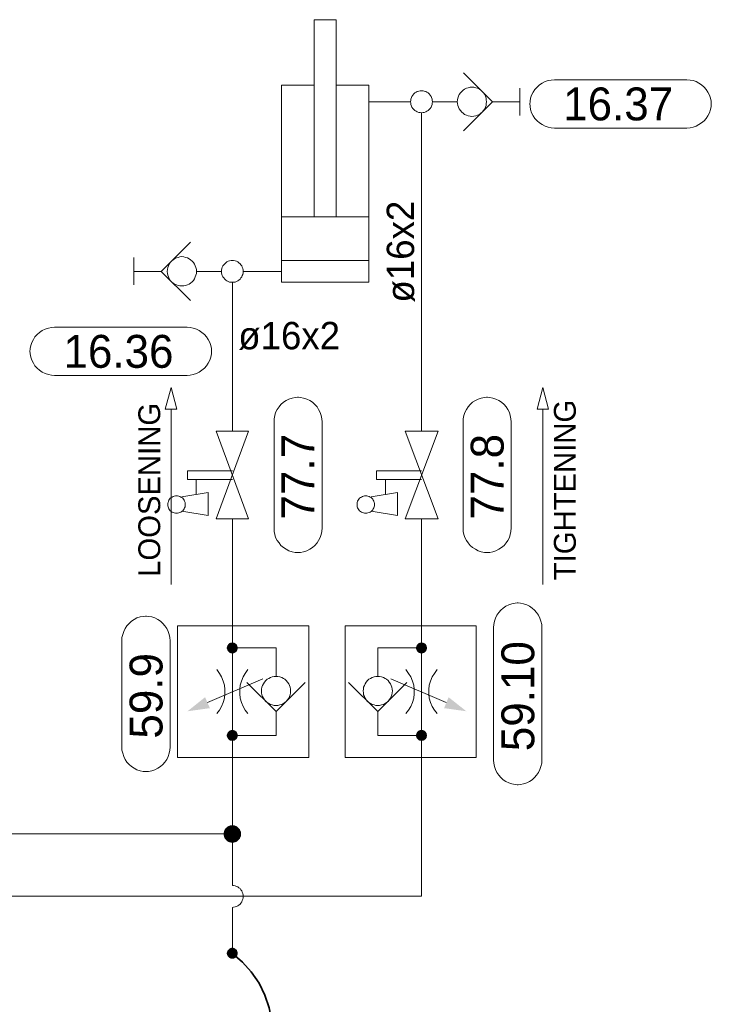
# Model space of a CAD drawing. Header units: millimetres. Extents: x 0 to 138, y 0 to 47.
# Tile 98 of 165: x 23.34 to 25.33, y 34.02 to 36.85. Entities that reach past the tile are written whole.
import ezdxf

# ---------------------------------------------------------------- set-up
doc = ezdxf.new("R2010")
doc.units = ezdxf.units.MM
for name, color, linetype in [('PDF_Geomertry', 7, 'Continuous'), ('PDF_Solid Fills', 7, 'Continuous'), ('PDF_Text', 7, 'Continuous')]:
    doc.layers.add(name, color=color, linetype=linetype)
doc.styles.add('PDF Arial', font='txt')

msp = doc.modelspace()

# ---------------------------------------------------------------- hatches: boundary and pattern name
at = {"layer": 'PDF_Solid Fills', "transparency": 33554559}
for points in [[(23.9515, 35.0438), (23.9354, 35.0457), (23.9363, 35.0479)], [(23.9515, 35.0438), (23.9354, 35.0438), (23.9354, 35.0457)], [(23.9515, 35.0438), (23.9354, 35.0415), (23.9354, 35.0438)], [(23.9515, 35.0438), (23.9363, 35.0396), (23.9354, 35.0415)], [(23.9515, 35.0438), (23.9363, 35.0479), (23.9368, 35.0499)], [(23.9515, 35.0438), (23.9368, 35.0374), (23.9363, 35.0396)], [(23.9515, 35.0438), (23.9368, 35.0499), (23.9376, 35.0513)], [(23.9515, 35.0438), (23.9376, 35.036), (23.9368, 35.0374)], [(23.9515, 35.0438), (23.9376, 35.0513), (23.939, 35.0535)], [(23.9515, 35.0438), (23.939, 35.034), (23.9376, 35.036)], [(23.9515, 35.0438), (23.939, 35.0535), (23.9404, 35.0549)], [(23.9515, 35.0438), (23.9404, 35.0326), (23.939, 35.034)], [(23.9515, 35.0438), (23.9404, 35.0549), (23.9418, 35.0563)], [(23.9515, 35.0438), (23.9418, 35.0313), (23.9404, 35.0326)], [(23.9515, 35.0438), (23.9418, 35.0563), (23.9432, 35.0576)], [(23.9515, 35.0438), (23.9432, 35.0299), (23.9418, 35.0313)], [(23.9515, 35.0438), (23.9432, 35.0576), (23.9451, 35.0582)], [(23.9515, 35.0438), (23.9451, 35.029), (23.9432, 35.0299)], [(23.9515, 35.0438), (23.9451, 35.0582), (23.9474, 35.059)], [(23.9515, 35.0438), (23.9474, 35.0285), (23.9451, 35.029)], [(23.9515, 35.0438), (23.9474, 35.059), (23.9493, 35.059)], [(23.9515, 35.0438), (23.9493, 35.0285), (23.9474, 35.0285)], [(23.9515, 35.0438), (23.9493, 35.059), (23.9515, 35.0596)], [(23.9515, 35.0438), (23.9515, 35.0276), (23.9493, 35.0285)], [(23.9515, 35.0438), (23.9515, 35.0596), (23.9535, 35.059)], [(23.9515, 35.0438), (23.9549, 35.059), (23.9571, 35.0582)], [(23.9515, 35.0438), (23.9535, 35.059), (23.9549, 35.059)], [(23.9515, 35.0438), (23.9571, 35.0582), (23.959, 35.0576)], [(23.9515, 35.0438), (23.959, 35.0576), (23.9604, 35.0563)], [(23.9515, 35.0438), (23.9604, 35.0563), (23.9626, 35.0549)], [(23.9515, 35.0438), (23.9626, 35.0549), (23.964, 35.0535)], [(23.9515, 35.0438), (23.964, 35.0535), (23.9646, 35.0513)], [(23.9515, 35.0438), (23.9646, 35.0513), (23.9654, 35.0499)], [(23.9515, 35.0438), (23.9654, 35.0499), (23.966, 35.0479)], [(23.9515, 35.0438), (23.966, 35.0479), (23.9668, 35.0457)], [(23.9515, 35.0438), (23.9668, 35.0457), (23.9668, 35.0438)], [(23.9515, 35.0438), (23.9535, 35.0285), (23.9515, 35.0276)], [(23.9515, 35.0438), (23.9549, 35.0285), (23.9535, 35.0285)], [(23.9515, 35.0438), (23.9571, 35.029), (23.9549, 35.0285)], [(23.9515, 35.0438), (23.959, 35.0299), (23.9571, 35.029)], [(23.9515, 35.0438), (23.9604, 35.0313), (23.959, 35.0299)], [(23.9515, 35.0438), (23.9626, 35.0326), (23.9604, 35.0313)], [(23.9515, 35.0438), (23.964, 35.034), (23.9626, 35.0326)], [(23.9515, 35.0438), (23.9646, 35.036), (23.964, 35.034)], [(23.9515, 35.0438), (23.9654, 35.0374), (23.9646, 35.036)], [(23.9515, 35.0438), (23.966, 35.0396), (23.9654, 35.0374)], [(23.9515, 35.0438), (23.9668, 35.0415), (23.966, 35.0396)], [(23.9515, 35.0438), (23.9668, 35.0438), (23.9668, 35.0415)], [(24.4951, 35.0438), (24.4793, 35.0457), (24.4799, 35.0479)], [(24.4951, 35.0438), (24.4793, 35.0438), (24.4793, 35.0457)], [(24.4951, 35.0438), (24.4793, 35.0415), (24.4793, 35.0438)], [(24.4951, 35.0438), (24.4799, 35.0396), (24.4793, 35.0415)], [(24.4951, 35.0438), (24.4799, 35.0479), (24.4807, 35.0499)], [(24.4951, 35.0438), (24.4807, 35.0374), (24.4799, 35.0396)], [(24.4951, 35.0438), (24.4807, 35.0499), (24.4812, 35.0513)], [(24.4951, 35.0438), (24.4812, 35.036), (24.4807, 35.0374)], [(24.4951, 35.0438), (24.4812, 35.0513), (24.4826, 35.0535)], [(24.4951, 35.0438), (24.4826, 35.034), (24.4812, 35.036)], [(24.4951, 35.0438), (24.4826, 35.0535), (24.484, 35.0549)], [(24.4951, 35.0438), (24.484, 35.0326), (24.4826, 35.034)], [(24.4951, 35.0438), (24.484, 35.0549), (24.4854, 35.0563)], [(24.4951, 35.0438), (24.4854, 35.0313), (24.484, 35.0326)], [(24.4951, 35.0438), (24.4854, 35.0563), (24.4868, 35.0576)], [(24.4951, 35.0438), (24.4868, 35.0299), (24.4854, 35.0313)], [(24.4951, 35.0438), (24.4868, 35.0576), (24.489, 35.0582)], [(24.4951, 35.0438), (24.489, 35.029), (24.4868, 35.0299)], [(24.4951, 35.0438), (24.489, 35.0582), (24.491, 35.059)], [(24.4951, 35.0438), (24.491, 35.0285), (24.489, 35.029)], [(24.4951, 35.0438), (24.491, 35.059), (24.4932, 35.059)], [(24.4951, 35.0438), (24.4932, 35.0285), (24.491, 35.0285)], [(24.4951, 35.0438), (24.4932, 35.059), (24.4951, 35.0596)], [(24.4951, 35.0438), (24.4951, 35.0276), (24.4932, 35.0285)], [(24.4951, 35.0438), (24.4951, 35.0596), (24.4974, 35.059)], [(24.4951, 35.0438), (24.4988, 35.059), (24.5007, 35.0582)], [(24.4951, 35.0438), (24.4974, 35.059), (24.4988, 35.059)], [(24.4951, 35.0438), (24.5007, 35.0582), (24.5029, 35.0576)], [(24.4951, 35.0438), (24.5029, 35.0576), (24.5043, 35.0563)], [(24.4951, 35.0438), (24.5043, 35.0563), (24.5063, 35.0549)], [(24.4951, 35.0438), (24.5063, 35.0549), (24.5076, 35.0535)], [(24.4951, 35.0438), (24.5076, 35.0535), (24.5085, 35.0513)], [(24.4951, 35.0438), (24.5085, 35.0513), (24.5099, 35.0499)], [(24.4951, 35.0438), (24.5099, 35.0499), (24.5099, 35.0479)], [(24.4951, 35.0438), (24.5099, 35.0479), (24.5104, 35.0457)], [(24.4951, 35.0438), (24.5104, 35.0457), (24.5104, 35.0438)], [(24.4951, 35.0438), (24.4974, 35.0285), (24.4951, 35.0276)], [(24.4951, 35.0438), (24.4988, 35.0285), (24.4974, 35.0285)], [(24.4951, 35.0438), (24.5007, 35.029), (24.4988, 35.0285)], [(24.4951, 35.0438), (24.5029, 35.0299), (24.5007, 35.029)], [(24.4951, 35.0438), (24.5043, 35.0313), (24.5029, 35.0299)], [(24.4951, 35.0438), (24.5063, 35.0326), (24.5043, 35.0313)], [(24.4951, 35.0438), (24.5076, 35.034), (24.5063, 35.0326)], [(24.4951, 35.0438), (24.5085, 35.036), (24.5076, 35.034)], [(24.4951, 35.0438), (24.5099, 35.0374), (24.5085, 35.036)], [(24.4951, 35.0438), (24.5099, 35.0396), (24.5099, 35.0374)], [(24.4951, 35.0438), (24.5104, 35.0415), (24.5099, 35.0396)], [(24.4951, 35.0438), (24.5104, 35.0438), (24.5104, 35.0415)], [(23.9515, 34.7924), (23.9354, 34.7943), (23.9363, 34.7965)], [(23.9515, 34.7924), (23.9354, 34.7924), (23.9354, 34.7943)], [(23.9515, 34.7924), (23.9354, 34.7901), (23.9354, 34.7924)], [(23.9515, 34.7924), (23.9363, 34.7882), (23.9354, 34.7901)], [(23.9515, 34.7924), (23.9363, 34.7965), (23.9368, 34.7985)], [(23.9515, 34.7924), (23.9368, 34.786), (23.9363, 34.7882)], [(23.9515, 34.7924), (23.9368, 34.7985), (23.9376, 34.7999)], [(23.9515, 34.7924), (23.9376, 34.7846), (23.9368, 34.786)], [(23.9515, 34.7924), (23.9376, 34.7999), (23.939, 34.8021)], [(23.9515, 34.7924), (23.939, 34.7826), (23.9376, 34.7846)], [(23.9515, 34.7924), (23.939, 34.8021), (23.9404, 34.8035)], [(23.9515, 34.7924), (23.9404, 34.7813), (23.939, 34.7826)], [(23.9515, 34.7924), (23.9404, 34.8035), (23.9418, 34.8049)], [(23.9515, 34.7924), (23.9418, 34.7799), (23.9404, 34.7813)], [(23.9515, 34.7924), (23.9418, 34.8049), (23.9432, 34.8063)], [(23.9515, 34.7924), (23.9432, 34.7785), (23.9418, 34.7799)], [(23.9515, 34.7924), (23.9432, 34.8063), (23.9451, 34.8068)], [(23.9515, 34.7924), (23.9451, 34.7776), (23.9432, 34.7785)], [(23.9515, 34.7924), (23.9451, 34.8068), (23.9474, 34.8076)], [(23.9515, 34.7924), (23.9474, 34.7771), (23.9451, 34.7776)], [(23.9515, 34.7924), (23.9474, 34.8076), (23.9493, 34.8076)], [(23.9515, 34.7924), (23.9493, 34.7771), (23.9474, 34.7771)], [(23.9515, 34.7924), (23.9493, 34.8076), (23.9515, 34.8082)], [(23.9515, 34.7924), (23.9515, 34.7763), (23.9493, 34.7771)], [(23.9515, 34.7924), (23.9515, 34.8082), (23.9535, 34.8076)], [(23.9515, 34.7924), (23.9549, 34.8076), (23.9571, 34.8068)], [(23.9515, 34.7924), (23.9535, 34.8076), (23.9549, 34.8076)], [(23.9515, 34.7924), (23.9571, 34.8068), (23.959, 34.8063)], [(23.9515, 34.7924), (23.959, 34.8063), (23.9604, 34.8049)], [(23.9515, 34.7924), (23.9604, 34.8049), (23.9626, 34.8035)], [(23.9515, 34.7924), (23.9626, 34.8035), (23.964, 34.8021)], [(23.9515, 34.7924), (23.964, 34.8021), (23.9646, 34.7999)], [(23.9515, 34.7924), (23.9646, 34.7999), (23.9654, 34.7985)], [(23.9515, 34.7924), (23.9654, 34.7985), (23.966, 34.7965)], [(23.9515, 34.7924), (23.966, 34.7965), (23.9668, 34.7943)], [(23.9515, 34.7924), (23.9668, 34.7943), (23.9668, 34.7924)], [(23.9515, 34.7924), (23.9535, 34.7771), (23.9515, 34.7763)], [(23.9515, 34.7924), (23.9549, 34.7771), (23.9535, 34.7771)], [(23.9515, 34.7924), (23.9571, 34.7776), (23.9549, 34.7771)], [(23.9515, 34.7924), (23.959, 34.7785), (23.9571, 34.7776)], [(23.9515, 34.7924), (23.9604, 34.7799), (23.959, 34.7785)], [(23.9515, 34.7924), (23.9626, 34.7813), (23.9604, 34.7799)], [(23.9515, 34.7924), (23.964, 34.7826), (23.9626, 34.7813)], [(23.9515, 34.7924), (23.9646, 34.7846), (23.964, 34.7826)], [(23.9515, 34.7924), (23.9654, 34.786), (23.9646, 34.7846)], [(23.9515, 34.7924), (23.966, 34.7882), (23.9654, 34.786)], [(23.9515, 34.7924), (23.9668, 34.7901), (23.966, 34.7882)], [(23.9515, 34.7924), (23.9668, 34.7924), (23.9668, 34.7901)], [(24.4951, 34.7924), (24.4793, 34.7943), (24.4799, 34.7965)], [(24.4951, 34.7924), (24.4793, 34.7924), (24.4793, 34.7943)], [(24.4951, 34.7924), (24.4793, 34.7901), (24.4793, 34.7924)], [(24.4951, 34.7924), (24.4799, 34.7882), (24.4793, 34.7901)], [(24.4951, 34.7924), (24.4799, 34.7965), (24.4807, 34.7985)], [(24.4951, 34.7924), (24.4807, 34.786), (24.4799, 34.7882)], [(24.4951, 34.7924), (24.4807, 34.7985), (24.4812, 34.7999)], [(24.4951, 34.7924), (24.4812, 34.7846), (24.4807, 34.786)], [(24.4951, 34.7924), (24.4812, 34.7999), (24.4826, 34.8021)], [(24.4951, 34.7924), (24.4826, 34.7826), (24.4812, 34.7846)], [(24.4951, 34.7924), (24.4826, 34.8021), (24.484, 34.8035)], [(24.4951, 34.7924), (24.484, 34.7813), (24.4826, 34.7826)], [(24.4951, 34.7924), (24.484, 34.8035), (24.4854, 34.8049)], [(24.4951, 34.7924), (24.4854, 34.7799), (24.484, 34.7813)], [(24.4951, 34.7924), (24.4854, 34.8049), (24.4868, 34.8063)], [(24.4951, 34.7924), (24.4868, 34.7785), (24.4854, 34.7799)], [(24.4951, 34.7924), (24.4868, 34.8063), (24.489, 34.8068)], [(24.4951, 34.7924), (24.489, 34.7776), (24.4868, 34.7785)], [(24.4951, 34.7924), (24.489, 34.8068), (24.491, 34.8076)], [(24.4951, 34.7924), (24.491, 34.7771), (24.489, 34.7776)], [(24.4951, 34.7924), (24.491, 34.8076), (24.4932, 34.8076)], [(24.4951, 34.7924), (24.4932, 34.7771), (24.491, 34.7771)], [(24.4951, 34.7924), (24.4932, 34.8076), (24.4951, 34.8082)], [(24.4951, 34.7924), (24.4951, 34.7763), (24.4932, 34.7771)], [(24.4951, 34.7924), (24.4951, 34.8082), (24.4974, 34.8076)], [(24.4951, 34.7924), (24.4988, 34.8076), (24.5007, 34.8068)], [(24.4951, 34.7924), (24.4974, 34.8076), (24.4988, 34.8076)], [(24.4951, 34.7924), (24.5007, 34.8068), (24.5029, 34.8063)], [(24.4951, 34.7924), (24.5029, 34.8063), (24.5043, 34.8049)], [(24.4951, 34.7924), (24.5043, 34.8049), (24.5063, 34.8035)], [(24.4951, 34.7924), (24.5063, 34.8035), (24.5076, 34.8021)], [(24.4951, 34.7924), (24.5076, 34.8021), (24.5085, 34.7999)], [(24.4951, 34.7924), (24.5085, 34.7999), (24.5099, 34.7985)], [(24.4951, 34.7924), (24.5099, 34.7985), (24.5099, 34.7965)], [(24.4951, 34.7924), (24.5099, 34.7965), (24.5104, 34.7943)], [(24.4951, 34.7924), (24.5104, 34.7943), (24.5104, 34.7924)], [(24.4951, 34.7924), (24.4974, 34.7771), (24.4951, 34.7763)], [(24.4951, 34.7924), (24.4988, 34.7771), (24.4974, 34.7771)], [(24.4951, 34.7924), (24.5007, 34.7776), (24.4988, 34.7771)], [(24.4951, 34.7924), (24.5029, 34.7785), (24.5007, 34.7776)], [(24.4951, 34.7924), (24.5043, 34.7799), (24.5029, 34.7785)], [(24.4951, 34.7924), (24.5063, 34.7813), (24.5043, 34.7799)], [(24.4951, 34.7924), (24.5076, 34.7826), (24.5063, 34.7813)], [(24.4951, 34.7924), (24.5085, 34.7846), (24.5076, 34.7826)], [(24.4951, 34.7924), (24.5099, 34.786), (24.5085, 34.7846)], [(24.4951, 34.7924), (24.5099, 34.7882), (24.5099, 34.786)], [(24.4951, 34.7924), (24.5104, 34.7901), (24.5099, 34.7882)], [(24.4951, 34.7924), (24.5104, 34.7924), (24.5104, 34.7901)], [(23.9515, 34.5096), (23.9312, 34.5249), (23.9335, 34.5271)], [(23.9515, 34.5096), (23.9335, 34.5271), (23.9363, 34.529)], [(23.9515, 34.5096), (23.9363, 34.529), (23.9382, 34.5313)], [(23.9515, 34.5096), (23.9382, 34.5313), (23.9418, 34.5326)], [(23.9515, 34.5096), (23.9418, 34.5326), (23.9446, 34.534)], [(23.9515, 34.5096), (23.9446, 34.534), (23.9479, 34.534)], [(23.9515, 34.5096), (23.9479, 34.534), (23.9515, 34.5346)], [(23.9515, 34.5096), (23.9515, 34.5346), (23.9543, 34.534)], [(23.9515, 34.5096), (23.9576, 34.534), (23.9604, 34.5326)], [(23.9515, 34.5096), (23.9543, 34.534), (23.9576, 34.534)], [(23.9515, 34.5096), (23.9604, 34.5326), (23.964, 34.5313)], [(23.9515, 34.5096), (23.964, 34.5313), (23.9668, 34.529)], [(23.9515, 34.5096), (23.9668, 34.529), (23.9688, 34.5271)], [(23.9515, 34.5096), (23.9688, 34.5271), (23.971, 34.5249)], [(23.9515, 34.5096), (23.9257, 34.5096), (23.9265, 34.5124)], [(23.9515, 34.5096), (23.9265, 34.5063), (23.9257, 34.5096)], [(23.9515, 34.5096), (23.9265, 34.5124), (23.9271, 34.516)], [(23.9515, 34.5096), (23.9271, 34.5026), (23.9265, 34.5063)], [(23.9515, 34.5096), (23.9271, 34.516), (23.9279, 34.5187)], [(23.9515, 34.5096), (23.9279, 34.4999), (23.9271, 34.5026)], [(23.9515, 34.5096), (23.9279, 34.5187), (23.9293, 34.5221)], [(23.9515, 34.5096), (23.9293, 34.4965), (23.9279, 34.4999)], [(23.9515, 34.5096), (23.9293, 34.5221), (23.9312, 34.5249)], [(23.9515, 34.5096), (23.9312, 34.4943), (23.9293, 34.4965)], [(23.9515, 34.5096), (23.9335, 34.4915), (23.9312, 34.4943)], [(23.9515, 34.5096), (23.9363, 34.4896), (23.9335, 34.4915)], [(23.9515, 34.5096), (23.9382, 34.4874), (23.9363, 34.4896)], [(23.9515, 34.5096), (23.9418, 34.486), (23.9382, 34.4874)], [(23.9515, 34.5096), (23.9446, 34.4854), (23.9418, 34.486)], [(23.9515, 34.5096), (23.9479, 34.4846), (23.9446, 34.4854)], [(23.9515, 34.5096), (23.9515, 34.484), (23.9479, 34.4846)], [(23.9515, 34.5096), (23.971, 34.5249), (23.9729, 34.5221)], [(23.9515, 34.5096), (23.9729, 34.5221), (23.9743, 34.5187)], [(23.9515, 34.5096), (23.9743, 34.5187), (23.9757, 34.516)], [(23.9515, 34.5096), (23.9757, 34.516), (23.9757, 34.5124)], [(23.9515, 34.5096), (23.9757, 34.5124), (23.9765, 34.5096)], [(23.9515, 34.5096), (23.9543, 34.4846), (23.9515, 34.484)], [(23.9515, 34.5096), (23.9576, 34.4854), (23.9543, 34.4846)], [(23.9515, 34.5096), (23.9604, 34.486), (23.9576, 34.4854)], [(23.9515, 34.5096), (23.964, 34.4874), (23.9604, 34.486)], [(23.9515, 34.5096), (23.9668, 34.4896), (23.964, 34.4874)], [(23.9515, 34.5096), (23.9688, 34.4915), (23.9668, 34.4896)], [(23.9515, 34.5096), (23.971, 34.4943), (23.9688, 34.4915)], [(23.9515, 34.5096), (23.9729, 34.4965), (23.971, 34.4943)], [(23.9515, 34.5096), (23.9743, 34.4999), (23.9729, 34.4965)], [(23.9515, 34.5096), (23.9757, 34.5026), (23.9743, 34.4999)], [(23.9515, 34.5096), (23.9757, 34.5063), (23.9757, 34.5026)], [(23.9515, 34.5096), (23.9765, 34.5096), (23.9757, 34.5063)], [(23.9515, 34.1665), (23.9354, 34.1688), (23.9363, 34.1707)], [(23.9515, 34.1665), (23.9354, 34.1665), (23.9354, 34.1688)], [(23.9515, 34.1665), (23.9354, 34.1646), (23.9354, 34.1665)], [(23.9515, 34.1665), (23.9363, 34.1624), (23.9354, 34.1646)], [(23.9515, 34.1665), (23.9363, 34.1707), (23.9368, 34.1729)], [(23.9515, 34.1665), (23.9368, 34.161), (23.9363, 34.1624)], [(23.9515, 34.1665), (23.9368, 34.1729), (23.9376, 34.1743)], [(23.9515, 34.1665), (23.9376, 34.159), (23.9368, 34.161)], [(23.9515, 34.1665), (23.9376, 34.1743), (23.939, 34.1763)], [(23.9515, 34.1665), (23.939, 34.1568), (23.9376, 34.159)], [(23.9515, 34.1665), (23.939, 34.1763), (23.9404, 34.1776)], [(23.9515, 34.1665), (23.9404, 34.1554), (23.939, 34.1568)], [(23.9515, 34.1665), (23.9404, 34.1776), (23.9418, 34.179)], [(23.9515, 34.1665), (23.9418, 34.154), (23.9404, 34.1554)], [(23.9515, 34.1665), (23.9418, 34.179), (23.9432, 34.1804)], [(23.9515, 34.1665), (23.9432, 34.1535), (23.9418, 34.154)], [(23.9515, 34.1665), (23.9432, 34.1804), (23.9451, 34.1813)], [(23.9515, 34.1665), (23.9451, 34.1521), (23.9432, 34.1535)], [(23.9515, 34.1665), (23.9451, 34.1813), (23.9474, 34.1818)], [(23.9515, 34.1665), (23.9474, 34.1513), (23.9451, 34.1521)], [(23.9515, 34.1665), (23.9474, 34.1818), (23.9493, 34.1826)], [(23.9515, 34.1665), (23.9493, 34.1513), (23.9474, 34.1513)], [(23.9515, 34.1665), (23.9493, 34.1826), (23.9515, 34.1826)], [(23.9515, 34.1665), (23.9515, 34.1513), (23.9493, 34.1513)], [(23.9515, 34.1665), (23.9535, 34.1826), (23.9549, 34.1818)], [(23.9515, 34.1665), (23.9515, 34.1826), (23.9535, 34.1826)], [(23.9515, 34.1665), (23.9549, 34.1818), (23.9571, 34.1813)], [(23.9515, 34.1665), (23.9571, 34.1813), (23.959, 34.1804)], [(23.9515, 34.1665), (23.959, 34.1804), (23.9604, 34.179)], [(23.9515, 34.1665), (23.9604, 34.179), (23.9626, 34.1776)], [(23.9515, 34.1665), (23.9626, 34.1776), (23.964, 34.1763)], [(23.9515, 34.1665), (23.964, 34.1763), (23.9646, 34.1743)], [(23.9515, 34.1665), (23.9646, 34.1743), (23.9654, 34.1729)], [(23.9515, 34.1665), (23.9654, 34.1729), (23.966, 34.1707)], [(23.9515, 34.1665), (23.966, 34.1707), (23.9668, 34.1688)], [(23.9515, 34.1665), (23.9668, 34.1688), (23.9668, 34.1665)], [(23.9515, 34.1665), (23.9535, 34.1513), (23.9515, 34.1513)], [(23.9515, 34.1665), (23.9549, 34.1513), (23.9535, 34.1513)], [(23.9515, 34.1665), (23.9571, 34.1521), (23.9549, 34.1513)], [(23.9515, 34.1665), (23.959, 34.1535), (23.9571, 34.1521)], [(23.9515, 34.1665), (23.9604, 34.154), (23.959, 34.1535)], [(23.9515, 34.1665), (23.9626, 34.1554), (23.9604, 34.154)], [(23.9515, 34.1665), (23.964, 34.1568), (23.9626, 34.1554)], [(23.9515, 34.1665), (23.9646, 34.159), (23.964, 34.1568)], [(23.9515, 34.1665), (23.9654, 34.161), (23.9646, 34.159)], [(23.9515, 34.1665), (23.966, 34.1624), (23.9654, 34.161)], [(23.9515, 34.1665), (23.9668, 34.1646), (23.966, 34.1624)], [(23.9515, 34.1665), (23.9668, 34.1665), (23.9668, 34.1646)]]:
    msp.add_hatch(color=256, dxfattribs=at).paths.add_polyline_path(points)

# ---------------------------------------------------------------- linework, layer by layer
at = {"layer": 'PDF_Geomertry', "lineweight": 15}
for points in [[(24.2501, 36.2818), (24.2501, 36.8479), (24.1868, 36.8479), (24.1868, 36.2818)], [(24.6154, 36.5285), (24.6993, 36.6124), (24.6154, 36.6957)], [(24.1868, 36.6596), (24.0924, 36.6596), (24.0924, 36.0937), (24.3438, 36.0937), (24.3438, 36.6596), (24.2501, 36.6596)], [(24.7779, 36.6513), (24.7779, 36.5729)], [(24.4632, 36.6124), (24.3438, 36.6124)], [(24.5979, 36.6124), (24.5737, 36.6124), (24.5265, 36.6124)], [(24.6993, 36.6124), (24.7779, 36.6124)], [(24.4951, 35.666), (24.4951, 36.5804)], [(24.3438, 36.2818), (24.0924, 36.2818)], [(23.8307, 36.209), (23.7465, 36.1249), (23.8307, 36.041)], [(23.6682, 36.086), (23.6682, 36.1646)], [(24.3438, 36.1563), (24.0924, 36.1563)], [(23.7465, 36.1249), (23.6682, 36.1249)], [(23.8479, 36.1249), (23.8724, 36.1249), (23.9196, 36.1249)], [(23.9826, 36.1249), (24.0924, 36.1249)], [(23.9515, 35.666), (23.9515, 36.0937)], [(23.7751, 35.2263), (23.7751, 35.729)], [(24.8438, 35.2263), (24.8438, 35.729)], [(23.9515, 35.5276), (23.8224, 35.5276), (23.8224, 35.5526), (23.9515, 35.5526)], [(24.4951, 35.5276), (24.366, 35.5276), (24.366, 35.5526), (24.4951, 35.5526)], [(23.8474, 35.484), (23.8474, 35.5276)], [(24.391, 35.484), (24.391, 35.5276)], [(23.8062, 35.4368), (23.8821, 35.4243), (23.8821, 35.4901), (23.8062, 35.4776)], [(24.3501, 35.4368), (24.4257, 35.4243), (24.4257, 35.4901), (24.3501, 35.4776)], [(23.9515, 35.0438), (23.9515, 35.1068), (23.9515, 35.4146)], [(24.4951, 35.0438), (24.4951, 35.1068), (24.4951, 35.4146)], [(24.0771, 34.861), (24.0771, 34.836), (24.0771, 34.7924), (23.9515, 34.7924), (23.9515, 35.0438), (24.0771, 35.0438), (24.0771, 34.9618)], [(24.3696, 34.861), (24.3696, 34.836), (24.3696, 34.7924), (24.4951, 34.7924), (24.4951, 35.0438), (24.3696, 35.0438), (24.3696, 34.9618)], [(23.9062, 34.8549), (23.914, 34.8651), (23.9201, 34.8757), (23.9251, 34.8874), (23.9285, 34.8993), (23.9299, 34.9118), (23.9299, 34.9243), (23.9285, 34.9368), (23.9251, 34.9485), (23.9201, 34.9604), (23.914, 34.9707), (23.9062, 34.9813)], [(23.996, 34.9813), (23.9882, 34.9707), (23.9821, 34.9604), (23.9771, 34.9485), (23.9738, 34.9368), (23.9724, 34.9243), (23.9724, 34.9118), (23.9738, 34.8993), (23.9771, 34.8874), (23.9821, 34.8757), (23.9882, 34.8651), (23.996, 34.8549)], [(24.4501, 34.8549), (24.4576, 34.8651), (24.464, 34.8757), (24.4688, 34.8874), (24.4724, 34.8993), (24.4738, 34.9118), (24.4738, 34.9243), (24.4724, 34.9368), (24.4688, 34.9485), (24.464, 34.9604), (24.4576, 34.9707), (24.4501, 34.9813)], [(24.5396, 34.9813), (24.5321, 34.9707), (24.5257, 34.9604), (24.521, 34.9485), (24.5174, 34.9368), (24.516, 34.9243), (24.516, 34.9118), (24.5174, 34.8993), (24.521, 34.8874), (24.5257, 34.8757), (24.5321, 34.8651), (24.5396, 34.8549)], [(24.039, 34.9554), (23.8799, 34.8868)], [(24.4071, 34.9554), (24.566, 34.8868)], [(24.1604, 34.9443), (24.0771, 34.861), (23.9932, 34.9443)], [(24.4529, 34.9443), (24.3696, 34.861), (24.2854, 34.9443)], [(23.9515, 34.3618), (23.9515, 34.5096), (22.7785, 34.5096), (22.7785, 34.7451), (22.7785, 34.8082)], [(23.1965, 34.3304), (24.4951, 34.3304), (24.4951, 34.729), (24.4951, 34.7924)], [(23.9515, 34.5096), (23.9515, 34.729), (23.9515, 34.7924)], [(23.9515, 34.1665), (23.9515, 34.2985), (23.9549, 34.2993), (23.959, 34.2999), (23.9632, 34.3013), (23.9668, 34.3026), (23.9701, 34.3054), (23.9738, 34.3082), (23.9757, 34.311), (23.9785, 34.3146), (23.9799, 34.3179), (23.9812, 34.3221), (23.9821, 34.3263), (23.9826, 34.3304), (23.9821, 34.334), (23.9812, 34.3382), (23.9799, 34.3424), (23.9785, 34.3457), (23.9757, 34.3493), (23.9738, 34.3526), (23.9701, 34.3549), (23.9668, 34.3576), (23.9632, 34.359), (23.959, 34.3604), (23.9549, 34.361), (23.9515, 34.3618), (23.9549, 34.361), (23.959, 34.3604), (23.9632, 34.359), (23.9668, 34.3576), (23.9701, 34.3549), (23.9738, 34.3526), (23.9757, 34.3493), (23.9785, 34.3457), (23.9799, 34.3424), (23.9812, 34.3382), (23.9821, 34.334), (23.9826, 34.3304), (23.9821, 34.3263), (23.9812, 34.3221), (23.9799, 34.3179), (23.9785, 34.3146), (23.9757, 34.311), (23.9738, 34.3082), (23.9701, 34.3054), (23.9668, 34.3026), (23.9632, 34.3013), (23.959, 34.2999), (23.9549, 34.2993), (23.9515, 34.2985)]]:
    msp.add_lwpolyline(points, dxfattribs=at)
for points in [[(24.6821, 36.6124), (24.6812, 36.6179), (24.6807, 36.6229), (24.6785, 36.6285), (24.6765, 36.6332), (24.6729, 36.6374), (24.6696, 36.6415), (24.6654, 36.6457), (24.6613, 36.6485), (24.6562, 36.6513), (24.6507, 36.6526), (24.6451, 36.654), (24.6396, 36.654), (24.6349, 36.654), (24.6293, 36.6526), (24.6238, 36.6513), (24.6187, 36.6485), (24.6146, 36.6457), (24.6104, 36.6415), (24.6071, 36.6374), (24.6035, 36.6332), (24.6015, 36.6285), (24.5993, 36.6229), (24.5988, 36.6179), (24.5979, 36.6124), (24.5988, 36.6068), (24.5993, 36.6013), (24.6015, 36.5965), (24.6035, 36.5915), (24.6071, 36.5868), (24.6104, 36.5826), (24.6146, 36.579), (24.6187, 36.5757), (24.6238, 36.5735), (24.6293, 36.5715), (24.6349, 36.5707), (24.6396, 36.5701), (24.6451, 36.5707), (24.6507, 36.5715), (24.6562, 36.5735), (24.6613, 36.5757), (24.6654, 36.579), (24.6696, 36.5826), (24.6729, 36.5868), (24.6765, 36.5915), (24.6785, 36.5965), (24.6807, 36.6013), (24.6812, 36.6068), (24.6821, 36.6124)], [(25.2571, 36.6749), (25.2668, 36.6743), (25.2757, 36.6729), (25.284, 36.6701), (25.2924, 36.666), (25.3001, 36.6604), (25.3071, 36.654), (25.3132, 36.6471), (25.3182, 36.6396), (25.3224, 36.6313), (25.3257, 36.6229), (25.3271, 36.6138), (25.3279, 36.604), (25.3279, 36.6076), (25.3271, 36.5985), (25.3257, 36.5896), (25.3224, 36.5804), (25.3182, 36.5721), (25.3132, 36.5646), (25.3071, 36.5576), (25.3001, 36.5513), (25.2924, 36.5465), (25.284, 36.5424), (25.2757, 36.5396), (25.2668, 36.5374), (25.2571, 36.5368), (24.8771, 36.5368), (24.8674, 36.5374), (24.8585, 36.5396), (24.8501, 36.5424), (24.8418, 36.5465), (24.834, 36.5513), (24.8271, 36.5576), (24.821, 36.5646), (24.8154, 36.5721), (24.8113, 36.5804), (24.8085, 36.5896), (24.8071, 36.5985), (24.8062, 36.6076), (24.8062, 36.604), (24.8071, 36.6138), (24.8085, 36.6229), (24.8113, 36.6313), (24.8154, 36.6396), (24.821, 36.6471), (24.8271, 36.654), (24.834, 36.6604), (24.8418, 36.666), (24.8501, 36.6701), (24.8585, 36.6729), (24.8674, 36.6743), (24.8771, 36.6749), (25.2571, 36.6749)], [(24.5265, 36.6124), (24.5257, 36.6165), (24.5251, 36.6201), (24.5238, 36.6243), (24.5224, 36.6276), (24.5201, 36.6313), (24.5174, 36.6346), (24.514, 36.6374), (24.5104, 36.6396), (24.5071, 36.6415), (24.5029, 36.6424), (24.4993, 36.6437), (24.4951, 36.6437), (24.491, 36.6437), (24.4868, 36.6424), (24.4826, 36.6415), (24.4793, 36.6396), (24.4757, 36.6374), (24.4729, 36.6346), (24.4701, 36.6313), (24.4674, 36.6276), (24.466, 36.6243), (24.4646, 36.6201), (24.464, 36.6165), (24.4632, 36.6124), (24.464, 36.6082), (24.4646, 36.604), (24.466, 36.5999), (24.4674, 36.5965), (24.4701, 36.5929), (24.4729, 36.5901), (24.4757, 36.5874), (24.4793, 36.5854), (24.4826, 36.5832), (24.4868, 36.5818), (24.491, 36.5813), (24.4951, 36.5804), (24.4993, 36.5813), (24.5029, 36.5818), (24.5071, 36.5832), (24.5104, 36.5854), (24.514, 36.5874), (24.5174, 36.5901), (24.5201, 36.5929), (24.5224, 36.5965), (24.5238, 36.5999), (24.5251, 36.604), (24.5257, 36.6082), (24.5265, 36.6124)], [(23.8479, 36.1249), (23.8479, 36.1304), (23.8465, 36.136), (23.8446, 36.141), (23.8424, 36.1457), (23.8396, 36.1507), (23.8354, 36.1549), (23.8313, 36.1582), (23.8271, 36.161), (23.8224, 36.1638), (23.8168, 36.1651), (23.8118, 36.1665), (23.8062, 36.1674), (23.8007, 36.1665), (23.7951, 36.1651), (23.7904, 36.1638), (23.7854, 36.161), (23.7807, 36.1582), (23.7765, 36.1549), (23.7729, 36.1507), (23.7696, 36.1457), (23.7674, 36.141), (23.7654, 36.136), (23.7646, 36.1304), (23.764, 36.1249), (23.7646, 36.1193), (23.7654, 36.1146), (23.7674, 36.109), (23.7696, 36.104), (23.7729, 36.0993), (23.7765, 36.0951), (23.7807, 36.0915), (23.7854, 36.0888), (23.7904, 36.086), (23.7951, 36.0846), (23.8007, 36.0832), (23.8062, 36.0832), (23.8118, 36.0832), (23.8168, 36.0846), (23.8224, 36.086), (23.8271, 36.0888), (23.8313, 36.0915), (23.8354, 36.0951), (23.8396, 36.0993), (23.8424, 36.104), (23.8446, 36.109), (23.8465, 36.1146), (23.8479, 36.1193), (23.8479, 36.1249)], [(23.9826, 36.1249), (23.9821, 36.129), (23.9812, 36.1332), (23.9799, 36.1368), (23.9785, 36.141), (23.9757, 36.1443), (23.9738, 36.1471), (23.9701, 36.1499), (23.9668, 36.1521), (23.9632, 36.154), (23.959, 36.1554), (23.9549, 36.1563), (23.9515, 36.1563), (23.9474, 36.1563), (23.9432, 36.1554), (23.939, 36.154), (23.9354, 36.1521), (23.9321, 36.1499), (23.9293, 36.1471), (23.9265, 36.1443), (23.9238, 36.141), (23.9224, 36.1368), (23.921, 36.1332), (23.9201, 36.129), (23.9196, 36.1249), (23.9201, 36.1207), (23.921, 36.1165), (23.9224, 36.1132), (23.9238, 36.1096), (23.9265, 36.1063), (23.9293, 36.1026), (23.9321, 36.0999), (23.9354, 36.0979), (23.939, 36.0957), (23.9432, 36.0943), (23.9474, 36.0937), (23.9515, 36.0937), (23.9549, 36.0937), (23.959, 36.0943), (23.9632, 36.0957), (23.9668, 36.0979), (23.9701, 36.0999), (23.9738, 36.1026), (23.9757, 36.1063), (23.9785, 36.1096), (23.9799, 36.1132), (23.9812, 36.1165), (23.9821, 36.1207), (23.9826, 36.1249)], [(23.821, 35.9646), (23.8299, 35.9638), (23.839, 35.9624), (23.8479, 35.9596), (23.8562, 35.9554), (23.864, 35.9499), (23.871, 35.9438), (23.8771, 35.9368), (23.8821, 35.929), (23.8863, 35.9207), (23.889, 35.9124), (23.891, 35.9035), (23.8918, 35.8937), (23.8918, 35.8971), (23.891, 35.8882), (23.889, 35.879), (23.8863, 35.8701), (23.8821, 35.8618), (23.8771, 35.854), (23.871, 35.8471), (23.864, 35.841), (23.8562, 35.836), (23.8479, 35.8318), (23.839, 35.829), (23.8299, 35.8271), (23.821, 35.8263), (23.4404, 35.8263), (23.4312, 35.8271), (23.4224, 35.829), (23.4132, 35.8318), (23.4049, 35.836), (23.3974, 35.841), (23.3904, 35.8471), (23.384, 35.854), (23.3793, 35.8618), (23.3751, 35.8701), (23.3724, 35.879), (23.3701, 35.8882), (23.3696, 35.8971), (23.3696, 35.8937), (23.3701, 35.9035), (23.3724, 35.9124), (23.3751, 35.9207), (23.3793, 35.929), (23.384, 35.9368), (23.3904, 35.9438), (23.3974, 35.9499), (23.4049, 35.9554), (23.4132, 35.9596), (23.4224, 35.9624), (23.4312, 35.9638), (23.4404, 35.9646), (23.821, 35.9646)], [(23.7585, 35.729), (23.7918, 35.729), (23.7751, 35.7915), (23.7585, 35.729)], [(24.8271, 35.729), (24.8604, 35.729), (24.8438, 35.7915), (24.8271, 35.729)], [(24.1382, 35.7638), (24.1474, 35.7632), (24.1562, 35.761), (24.1654, 35.7582), (24.1738, 35.754), (24.1812, 35.7493), (24.1882, 35.7429), (24.1946, 35.736), (24.1993, 35.7285), (24.2035, 35.7201), (24.2063, 35.711), (24.2085, 35.7021), (24.209, 35.6929), (24.209, 35.3882), (24.2085, 35.3785), (24.2063, 35.3693), (24.2035, 35.361), (24.1993, 35.3526), (24.1946, 35.3451), (24.1882, 35.3382), (24.1812, 35.3318), (24.1738, 35.3271), (24.1654, 35.3229), (24.1562, 35.3193), (24.1474, 35.3179), (24.1382, 35.3174), (24.141, 35.3174), (24.1321, 35.3179), (24.1229, 35.3193), (24.114, 35.3229), (24.1057, 35.3271), (24.0979, 35.3318), (24.091, 35.3382), (24.0854, 35.3451), (24.0799, 35.3526), (24.0757, 35.361), (24.0729, 35.3693), (24.071, 35.3785), (24.071, 35.3882), (24.071, 35.6929), (24.071, 35.7021), (24.0729, 35.711), (24.0757, 35.7201), (24.0799, 35.7285), (24.0854, 35.736), (24.091, 35.7429), (24.0979, 35.7493), (24.1057, 35.754), (24.114, 35.7582), (24.1229, 35.761), (24.1321, 35.7632), (24.141, 35.7638), (24.1382, 35.7638)], [(24.6821, 35.7638), (24.691, 35.7632), (24.7001, 35.761), (24.709, 35.7582), (24.7174, 35.754), (24.7251, 35.7493), (24.7321, 35.7429), (24.7382, 35.736), (24.7432, 35.7285), (24.7474, 35.7201), (24.7501, 35.711), (24.7521, 35.7021), (24.7529, 35.6929), (24.7529, 35.3882), (24.7521, 35.3785), (24.7501, 35.3693), (24.7474, 35.361), (24.7432, 35.3526), (24.7382, 35.3451), (24.7321, 35.3382), (24.7251, 35.3318), (24.7174, 35.3271), (24.709, 35.3229), (24.7001, 35.3193), (24.691, 35.3179), (24.6821, 35.3174), (24.6849, 35.3174), (24.6757, 35.3179), (24.6668, 35.3193), (24.6576, 35.3229), (24.6501, 35.3271), (24.6418, 35.3318), (24.6349, 35.3382), (24.6293, 35.3451), (24.6238, 35.3526), (24.6196, 35.361), (24.6168, 35.3693), (24.6146, 35.3785), (24.6146, 35.3882), (24.6146, 35.6929), (24.6146, 35.7021), (24.6168, 35.711), (24.6196, 35.7201), (24.6238, 35.7285), (24.6293, 35.736), (24.6349, 35.7429), (24.6418, 35.7493), (24.6501, 35.754), (24.6576, 35.7582), (24.6668, 35.761), (24.6757, 35.7632), (24.6849, 35.7638), (24.6821, 35.7638)], [(23.9043, 35.4146), (23.9979, 35.666), (23.9043, 35.666), (23.9979, 35.4146), (23.9043, 35.4146)], [(24.4479, 35.4146), (24.5424, 35.666), (24.4479, 35.666), (24.5424, 35.4146), (24.4479, 35.4146)], [(23.816, 35.4554), (23.816, 35.459), (23.8154, 35.4618), (23.814, 35.4651), (23.8126, 35.4679), (23.8104, 35.4707), (23.8085, 35.4735), (23.8062, 35.4757), (23.8035, 35.4771), (23.8007, 35.4785), (23.7974, 35.4799), (23.7937, 35.4804), (23.791, 35.4804), (23.7876, 35.4804), (23.784, 35.4799), (23.7812, 35.4785), (23.7785, 35.4771), (23.7757, 35.4757), (23.7729, 35.4735), (23.771, 35.4707), (23.7688, 35.4679), (23.7674, 35.4651), (23.7668, 35.4618), (23.766, 35.459), (23.7654, 35.4554), (23.766, 35.4521), (23.7668, 35.4493), (23.7674, 35.4457), (23.7688, 35.4429), (23.771, 35.4401), (23.7729, 35.4374), (23.7757, 35.4354), (23.7785, 35.434), (23.7812, 35.4326), (23.784, 35.4313), (23.7876, 35.4304), (23.791, 35.4304), (23.7937, 35.4304), (23.7974, 35.4313), (23.8007, 35.4326), (23.8035, 35.434), (23.8062, 35.4354), (23.8085, 35.4374), (23.8104, 35.4401), (23.8126, 35.4429), (23.814, 35.4457), (23.8154, 35.4493), (23.816, 35.4521), (23.816, 35.4554)], [(24.3599, 35.4554), (24.3599, 35.459), (24.359, 35.4618), (24.3576, 35.4651), (24.3562, 35.4679), (24.3549, 35.4707), (24.3521, 35.4735), (24.3501, 35.4757), (24.3474, 35.4771), (24.3446, 35.4785), (24.341, 35.4799), (24.3382, 35.4804), (24.3349, 35.4804), (24.3313, 35.4804), (24.3279, 35.4799), (24.3251, 35.4785), (24.3224, 35.4771), (24.3196, 35.4757), (24.3168, 35.4735), (24.3146, 35.4707), (24.3126, 35.4679), (24.3113, 35.4651), (24.3104, 35.4618), (24.3099, 35.459), (24.3099, 35.4554), (24.3099, 35.4521), (24.3104, 35.4493), (24.3113, 35.4457), (24.3126, 35.4429), (24.3146, 35.4401), (24.3168, 35.4374), (24.3196, 35.4354), (24.3224, 35.434), (24.3251, 35.4326), (24.3279, 35.4313), (24.3313, 35.4304), (24.3349, 35.4304), (24.3382, 35.4304), (24.341, 35.4313), (24.3446, 35.4326), (24.3474, 35.434), (24.3501, 35.4354), (24.3521, 35.4374), (24.3549, 35.4401), (24.3562, 35.4429), (24.3576, 35.4457), (24.359, 35.4493), (24.3599, 35.4521), (24.3599, 35.4554)], [(24.7701, 35.1729), (24.7793, 35.1721), (24.7882, 35.1701), (24.7974, 35.1674), (24.8057, 35.1632), (24.8132, 35.1582), (24.8201, 35.1521), (24.8257, 35.1451), (24.8313, 35.1374), (24.8354, 35.129), (24.8382, 35.1201), (24.8404, 35.111), (24.841, 35.1021), (24.841, 34.7215), (24.8404, 34.7124), (24.8382, 34.7035), (24.8354, 34.6943), (24.8313, 34.686), (24.8257, 34.6785), (24.8201, 34.6715), (24.8132, 34.6651), (24.8057, 34.6604), (24.7974, 34.6563), (24.7882, 34.6535), (24.7793, 34.6513), (24.7701, 34.6507), (24.7729, 34.6507), (24.764, 34.6513), (24.7549, 34.6535), (24.746, 34.6563), (24.7376, 34.6604), (24.7299, 34.6651), (24.7229, 34.6715), (24.7168, 34.6785), (24.7118, 34.686), (24.7076, 34.6943), (24.7049, 34.7035), (24.7029, 34.7124), (24.7021, 34.7215), (24.7021, 35.1021), (24.7029, 35.111), (24.7049, 35.1201), (24.7076, 35.129), (24.7118, 35.1374), (24.7168, 35.1451), (24.7229, 35.1521), (24.7299, 35.1582), (24.7376, 35.1632), (24.746, 35.1674), (24.7549, 35.1701), (24.764, 35.1721), (24.7729, 35.1729), (24.7701, 35.1729)], [(23.7015, 35.1346), (23.7104, 35.134), (23.7196, 35.1326), (23.7285, 35.1299), (23.7368, 35.1257), (23.7446, 35.1201), (23.7515, 35.1138), (23.7576, 35.1068), (23.7626, 35.0993), (23.7668, 35.091), (23.7696, 35.0826), (23.7715, 35.0735), (23.7724, 35.0637), (23.7724, 34.759), (23.7715, 34.7499), (23.7696, 34.741), (23.7668, 34.7318), (23.7626, 34.7235), (23.7576, 34.716), (23.7515, 34.709), (23.7446, 34.7035), (23.7368, 34.6979), (23.7285, 34.6938), (23.7196, 34.691), (23.7104, 34.6887), (23.7015, 34.6887), (23.7043, 34.6887), (23.6951, 34.6887), (23.6863, 34.691), (23.6771, 34.6938), (23.6687, 34.6979), (23.6613, 34.7035), (23.6543, 34.709), (23.6479, 34.716), (23.6432, 34.7235), (23.639, 34.7318), (23.6363, 34.741), (23.634, 34.7499), (23.6335, 34.759), (23.6335, 35.0637), (23.634, 35.0735), (23.6363, 35.0826), (23.639, 35.091), (23.6432, 35.0993), (23.6479, 35.1068), (23.6543, 35.1138), (23.6613, 35.1201), (23.6687, 35.1257), (23.6771, 35.1299), (23.6863, 35.1326), (23.6951, 35.134), (23.7043, 35.1346), (23.7015, 35.1346)], [(23.7937, 35.1068), (24.171, 35.1068), (24.171, 34.729), (23.7937, 34.729), (23.7937, 35.1068)], [(24.6521, 35.1068), (24.2751, 35.1068), (24.2751, 34.729), (24.6521, 34.729), (24.6521, 35.1068)], [(24.1187, 34.9201), (24.1182, 34.9257), (24.1174, 34.9313), (24.1154, 34.936), (24.1132, 34.941), (24.1099, 34.9457), (24.1062, 34.9499), (24.1021, 34.9535), (24.0979, 34.9563), (24.0932, 34.959), (24.0876, 34.9604), (24.0821, 34.9618), (24.0771, 34.9618), (24.0715, 34.9618), (24.066, 34.9604), (24.0613, 34.959), (24.0557, 34.9563), (24.0515, 34.9535), (24.0474, 34.9499), (24.0437, 34.9457), (24.0404, 34.941), (24.0382, 34.936), (24.0363, 34.9313), (24.0354, 34.9257), (24.0349, 34.9201), (24.0354, 34.9146), (24.0363, 34.909), (24.0382, 34.904), (24.0404, 34.8993), (24.0437, 34.8943), (24.0474, 34.8901), (24.0515, 34.8868), (24.0557, 34.884), (24.0613, 34.8813), (24.066, 34.8799), (24.0715, 34.8785), (24.0771, 34.8785), (24.0821, 34.8785), (24.0876, 34.8799), (24.0932, 34.8813), (24.0979, 34.884), (24.1021, 34.8868), (24.1062, 34.8901), (24.1099, 34.8943), (24.1132, 34.8993), (24.1154, 34.904), (24.1174, 34.909), (24.1182, 34.9146), (24.1187, 34.9201)], [(24.4113, 34.9201), (24.4104, 34.9257), (24.4099, 34.9313), (24.4076, 34.936), (24.4057, 34.941), (24.4021, 34.9457), (24.3988, 34.9499), (24.3946, 34.9535), (24.3904, 34.9563), (24.3854, 34.959), (24.3799, 34.9604), (24.3743, 34.9618), (24.3696, 34.9618), (24.364, 34.9618), (24.3585, 34.9604), (24.3529, 34.959), (24.3479, 34.9563), (24.3438, 34.9535), (24.3396, 34.9499), (24.3363, 34.9457), (24.3326, 34.941), (24.3307, 34.936), (24.3285, 34.9313), (24.3279, 34.9257), (24.3271, 34.9201), (24.3279, 34.9146), (24.3285, 34.909), (24.3307, 34.904), (24.3326, 34.8993), (24.3363, 34.8943), (24.3396, 34.8901), (24.3438, 34.8868), (24.3479, 34.884), (24.3529, 34.8813), (24.3585, 34.8799), (24.364, 34.8785), (24.3696, 34.8785), (24.3743, 34.8785), (24.3799, 34.8799), (24.3854, 34.8813), (24.3904, 34.884), (24.3946, 34.8868), (24.3988, 34.8901), (24.4021, 34.8943), (24.4057, 34.8993), (24.4076, 34.904), (24.4099, 34.909), (24.4104, 34.9146), (24.4113, 34.9201)]]:
    msp.add_lwpolyline(points, close=True, dxfattribs=at)
at = {"layer": 'PDF_Geomertry', "lineweight": 0}
for points in [[(23.9432, 35.0438), (23.9432, 35.0429), (23.9438, 35.0415), (23.9438, 35.041), (23.9446, 35.0396), (23.9451, 35.0388), (23.946, 35.0382), (23.9465, 35.0374), (23.9474, 35.0368), (23.9479, 35.0368), (23.9493, 35.036), (23.9501, 35.036), (23.9515, 35.036), (23.9521, 35.036), (23.9529, 35.036), (23.9543, 35.0368), (23.9549, 35.0368), (23.9557, 35.0374), (23.9571, 35.0382), (23.9576, 35.0388), (23.9576, 35.0396), (23.9585, 35.041), (23.9585, 35.0415), (23.959, 35.0429), (23.959, 35.0438), (23.959, 35.0451), (23.9585, 35.0457), (23.9585, 35.0465), (23.9576, 35.0479), (23.9576, 35.0485), (23.9571, 35.0493), (23.9557, 35.0499), (23.9549, 35.0507), (23.9543, 35.0513), (23.9529, 35.0513), (23.9521, 35.0513), (23.9515, 35.0513), (23.9501, 35.0513), (23.9493, 35.0513), (23.9479, 35.0513), (23.9474, 35.0507), (23.9465, 35.0499), (23.946, 35.0493), (23.9451, 35.0485), (23.9446, 35.0479), (23.9438, 35.0465), (23.9438, 35.0457), (23.9432, 35.0451), (23.9432, 35.0438)], [(24.4868, 35.0438), (24.4868, 35.0429), (24.4876, 35.0415), (24.4876, 35.041), (24.4882, 35.0396), (24.489, 35.0388), (24.4896, 35.0382), (24.4904, 35.0374), (24.491, 35.0368), (24.4918, 35.0368), (24.4932, 35.036), (24.4937, 35.036), (24.4951, 35.036), (24.496, 35.036), (24.4974, 35.036), (24.4979, 35.0368), (24.4988, 35.0368), (24.5001, 35.0374), (24.5007, 35.0382), (24.5015, 35.0388), (24.5015, 35.0396), (24.5021, 35.041), (24.5029, 35.0415), (24.5029, 35.0429), (24.5029, 35.0438), (24.5029, 35.0451), (24.5029, 35.0457), (24.5021, 35.0465), (24.5015, 35.0479), (24.5015, 35.0485), (24.5007, 35.0493), (24.5001, 35.0499), (24.4988, 35.0507), (24.4979, 35.0513), (24.4974, 35.0513), (24.496, 35.0513), (24.4951, 35.0513), (24.4937, 35.0513), (24.4932, 35.0513), (24.4918, 35.0513), (24.491, 35.0507), (24.4904, 35.0499), (24.4896, 35.0493), (24.489, 35.0485), (24.4882, 35.0479), (24.4876, 35.0465), (24.4876, 35.0457), (24.4868, 35.0451), (24.4868, 35.0438)], [(23.9432, 34.7924), (23.9432, 34.791), (23.9438, 34.7901), (23.9438, 34.7896), (23.9446, 34.7882), (23.9451, 34.7874), (23.946, 34.7868), (23.9465, 34.786), (23.9474, 34.7854), (23.9479, 34.7846), (23.9493, 34.7846), (23.9501, 34.7846), (23.9515, 34.7846), (23.9521, 34.7846), (23.9529, 34.7846), (23.9543, 34.7846), (23.9549, 34.7854), (23.9557, 34.786), (23.9571, 34.7868), (23.9576, 34.7874), (23.9576, 34.7882), (23.9585, 34.7896), (23.9585, 34.7901), (23.959, 34.791), (23.959, 34.7924), (23.959, 34.7929), (23.9585, 34.7943), (23.9585, 34.7951), (23.9576, 34.7965), (23.9576, 34.7971), (23.9571, 34.7979), (23.9557, 34.7985), (23.9549, 34.7993), (23.9543, 34.7993), (23.9529, 34.7999), (23.9521, 34.7999), (23.9515, 34.7999), (23.9501, 34.7999), (23.9493, 34.7999), (23.9479, 34.7993), (23.9474, 34.7993), (23.9465, 34.7985), (23.946, 34.7979), (23.9451, 34.7971), (23.9446, 34.7965), (23.9438, 34.7951), (23.9438, 34.7943), (23.9432, 34.7929), (23.9432, 34.7924)], [(24.4868, 34.7924), (24.4868, 34.791), (24.4876, 34.7901), (24.4876, 34.7896), (24.4882, 34.7882), (24.489, 34.7874), (24.4896, 34.7868), (24.4904, 34.786), (24.491, 34.7854), (24.4918, 34.7846), (24.4932, 34.7846), (24.4937, 34.7846), (24.4951, 34.7846), (24.496, 34.7846), (24.4974, 34.7846), (24.4979, 34.7846), (24.4988, 34.7854), (24.5001, 34.786), (24.5007, 34.7868), (24.5015, 34.7874), (24.5015, 34.7882), (24.5021, 34.7896), (24.5029, 34.7901), (24.5029, 34.791), (24.5029, 34.7924), (24.5029, 34.7929), (24.5029, 34.7943), (24.5021, 34.7951), (24.5015, 34.7965), (24.5015, 34.7971), (24.5007, 34.7979), (24.5001, 34.7985), (24.4988, 34.7993), (24.4979, 34.7993), (24.4974, 34.7999), (24.496, 34.7999), (24.4951, 34.7999), (24.4937, 34.7999), (24.4932, 34.7999), (24.4918, 34.7993), (24.491, 34.7993), (24.4904, 34.7985), (24.4896, 34.7979), (24.489, 34.7971), (24.4882, 34.7965), (24.4876, 34.7951), (24.4876, 34.7943), (24.4868, 34.7929), (24.4868, 34.7924)], [(23.9382, 34.5096), (23.939, 34.5076), (23.939, 34.5063), (23.9396, 34.5049), (23.9404, 34.5035), (23.941, 34.5021), (23.9424, 34.5007), (23.9438, 34.4993), (23.9446, 34.4985), (23.9465, 34.4979), (23.9479, 34.4971), (23.9493, 34.4971), (23.9515, 34.4965), (23.9529, 34.4971), (23.9543, 34.4971), (23.9557, 34.4979), (23.9576, 34.4985), (23.959, 34.4993), (23.9599, 34.5007), (23.9613, 34.5021), (23.9618, 34.5035), (23.9626, 34.5049), (23.9632, 34.5063), (23.964, 34.5076), (23.964, 34.5096), (23.964, 34.511), (23.9632, 34.5124), (23.9626, 34.5138), (23.9618, 34.516), (23.9613, 34.5174), (23.9599, 34.5179), (23.959, 34.5193), (23.9576, 34.5201), (23.9557, 34.5207), (23.9543, 34.5215), (23.9529, 34.5221), (23.9515, 34.5221), (23.9493, 34.5221), (23.9479, 34.5215), (23.9465, 34.5207), (23.9446, 34.5201), (23.9438, 34.5193), (23.9424, 34.5179), (23.941, 34.5174), (23.9404, 34.516), (23.9396, 34.5138), (23.939, 34.5124), (23.939, 34.511), (23.9382, 34.5096)], [(23.9432, 34.1665), (23.9432, 34.166), (23.9438, 34.1646), (23.9438, 34.1638), (23.9446, 34.1632), (23.9451, 34.1618), (23.946, 34.161), (23.9465, 34.1604), (23.9474, 34.1596), (23.9479, 34.1596), (23.9493, 34.159), (23.9501, 34.159), (23.9515, 34.159), (23.9521, 34.159), (23.9529, 34.159), (23.9543, 34.1596), (23.9549, 34.1596), (23.9557, 34.1604), (23.9571, 34.161), (23.9576, 34.1618), (23.9576, 34.1632), (23.9585, 34.1638), (23.9585, 34.1646), (23.959, 34.166), (23.959, 34.1665), (23.959, 34.1679), (23.9585, 34.1688), (23.9585, 34.1701), (23.9576, 34.1707), (23.9576, 34.1715), (23.9571, 34.1721), (23.9557, 34.1729), (23.9549, 34.1735), (23.9543, 34.1743), (23.9529, 34.1743), (23.9521, 34.1743), (23.9515, 34.1743), (23.9501, 34.1743), (23.9493, 34.1743), (23.9479, 34.1743), (23.9474, 34.1735), (23.9465, 34.1729), (23.946, 34.1721), (23.9451, 34.1715), (23.9446, 34.1707), (23.9438, 34.1701), (23.9438, 34.1688), (23.9432, 34.1679), (23.9432, 34.1665)]]:
    msp.add_lwpolyline(points, close=True, dxfattribs=at)
at = {"layer": 'PDF_Geomertry', "lineweight": 35}
msp.add_lwpolyline([(23.9515, 33.7013), (23.9807, 33.7263), (24.0057, 33.7554), (24.0279, 33.7874), (24.0446, 33.8215), (24.0571, 33.8582), (24.0646, 33.8957), (24.0674, 33.934), (24.0646, 33.9729), (24.0571, 34.0104), (24.0446, 34.0465), (24.0279, 34.0813), (24.0057, 34.1132), (23.9807, 34.1415), (23.9515, 34.1665)], dxfattribs=at)
at = {"layer": 'PDF_Solid Fills', "transparency": 33554559}
for points in [[(23.8868, 34.8707), (23.8729, 34.9021), (23.8868, 34.8707), (23.8224, 34.8618)], [(24.5729, 34.9021), (24.5599, 34.8707), (24.5729, 34.9021), (24.6238, 34.8618)]]:
    msp.add_solid(points, dxfattribs=at)

# ---------------------------------------------------------------- texts
at = {"layer": 'PDF_Text', "attachment_point": 7, "style": 'PDF Arial'}
for s, insert, char_height in [('16.37', (24.9021, 36.5574), 0.09445), ('ø16x2', (23.9682, 35.8992), 0.07874), ('16.36', (23.466, 35.8468), 0.09445)]:
    msp.add_mtext(s, dxfattribs=dict(at, insert=insert, char_height=char_height))
at = {"layer": 'PDF_Text', "attachment_point": 7, "rotation": 90, "style": 'PDF Arial'}
for s, insert, char_height in [('ø16x2', (24.4758, 36.0354), 0.07874), ('LOOSENING', (23.7448, 35.2479), 0.06283), ('TIGHTENING', (24.9393, 35.2382), 0.06283), ('77.7', (24.1868, 35.4124), 0.09445), ('77.8', (24.7323, 35.4124), 0.09445), ('59.10', (24.8204, 34.7471), 0.09445), ('59.9', (23.7518, 34.7832), 0.09445)]:
    msp.add_mtext(s, dxfattribs=dict(at, insert=insert, char_height=char_height))

doc.saveas('drawing.dxf')
